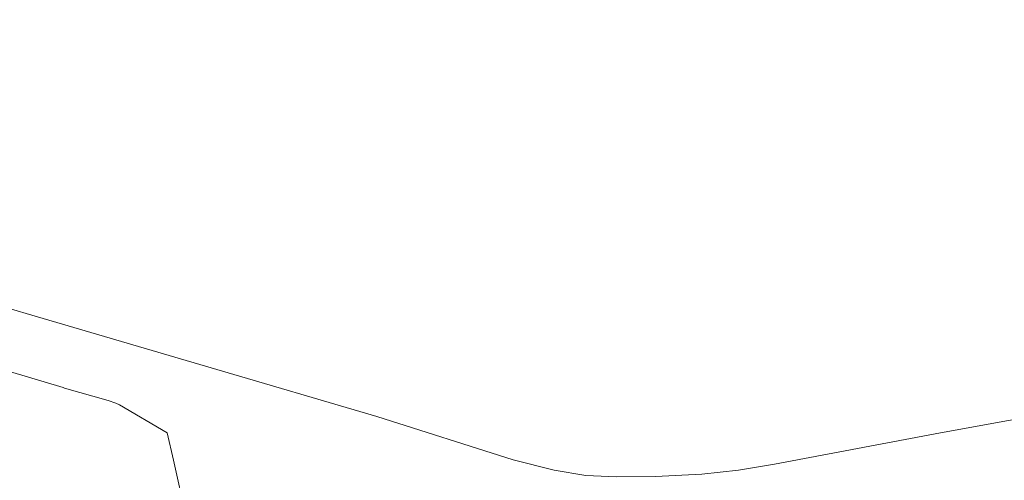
# Model space of a CAD drawing. Extents: x 115983 to 133009, y 544712 to 562000.
# Tile 42 of 46: x 129562 to 129953, y 549713 to 549896. Entities that reach past the tile are written whole.
import ezdxf

# ---------------------------------------------------------------- set-up
doc = ezdxf.new("R2010")
doc.units = 0
for name, color, linetype, lineweight in [('BGT ondergrond$0$B-WE-GR-GRAS-GV', 60, 'Continuous', 13), ('BGT ondergrond$0$B-WE-OG-TERREIN_ONBEGROEID_ZAND-GV', 7, 'Continuous', 18), ('BGT ondergrond$0$B-WE-OG-WATER_ZEE-GV', 170, 'Continuous', 18)]:
    doc.layers.add(name, color=color, linetype=linetype, lineweight=lineweight)

# ---------------------------------------------------------------- blocks, each defined once
blk = doc.blocks.new('BGT ondergrond')
at = {"layer": 'BGT ondergrond$0$B-WE-GR-GRAS-GV', "color": 252, "flags": 128}
blk.add_lwpolyline([(129627.927, 549698.887), (129623.045, 549720.857), (129620.484, 549731.709), (129601.515, 549742.821), (129600.051, 549743.549), (129597.016, 549744.578), (129579.729, 549749.521), (129579.113, 549749.735), (129530.166, 549764.288)], dxfattribs=at)
at = {"layer": 'BGT ondergrond$0$B-WE-OG-TERREIN_ONBEGROEID_ZAND-GV', "color": 252, "flags": 128}
for points in [[(130292.64, 549799.719), (130200.233, 549782.153), (130097.847, 549763.784), (130010.431, 549746.753), (129927.827, 549731.684), (129861.886, 549719.289), (129847.628, 549716.971), (129833.014, 549715.366), (129814.569, 549714.385), (129799.153, 549714.296), (129786.945, 549714.831), (129774.292, 549716.882), (129757.985, 549721.073), (129703.806, 549738.193), (129637.954, 549757.543), (129566.756, 549778.497), (129550.449, 549783.312), (129544.657, 549784.917), (129538.687, 549787.414), (129532.895, 549790.713), (129502.419, 549808.814), (129404.221, 549865.169), (129351.112, 549895.843)], [(129530.166, 549764.288), (129579.113, 549749.735), (129579.729, 549749.521), (129597.016, 549744.578), (129600.051, 549743.549), (129601.515, 549742.821), (129620.484, 549731.709), (129623.045, 549720.857), (129627.927, 549698.887)]]:
    blk.add_lwpolyline(points, dxfattribs=at)
at = {"layer": 'BGT ondergrond$0$B-WE-OG-WATER_ZEE-GV', "color": 252, "flags": 128}
blk.add_lwpolyline([(129351.112, 549895.843), (129404.221, 549865.169), (129502.419, 549808.814), (129532.895, 549790.713), (129538.687, 549787.414), (129544.657, 549784.917), (129550.449, 549783.312), (129566.756, 549778.497), (129637.954, 549757.543), (129703.806, 549738.193), (129757.985, 549721.073), (129774.292, 549716.882), (129786.945, 549714.831), (129799.153, 549714.296), (129814.569, 549714.385), (129833.014, 549715.366), (129847.628, 549716.971), (129861.886, 549719.289), (129927.827, 549731.684), (130010.431, 549746.753), (130097.847, 549763.784), (130200.233, 549782.153), (130292.64, 549799.719)], dxfattribs=at)

msp = doc.modelspace()

# ---------------------------------------------------------------- block references
msp.add_blockref('BGT ondergrond', (0, 0))

doc.saveas('drawing.dxf')
